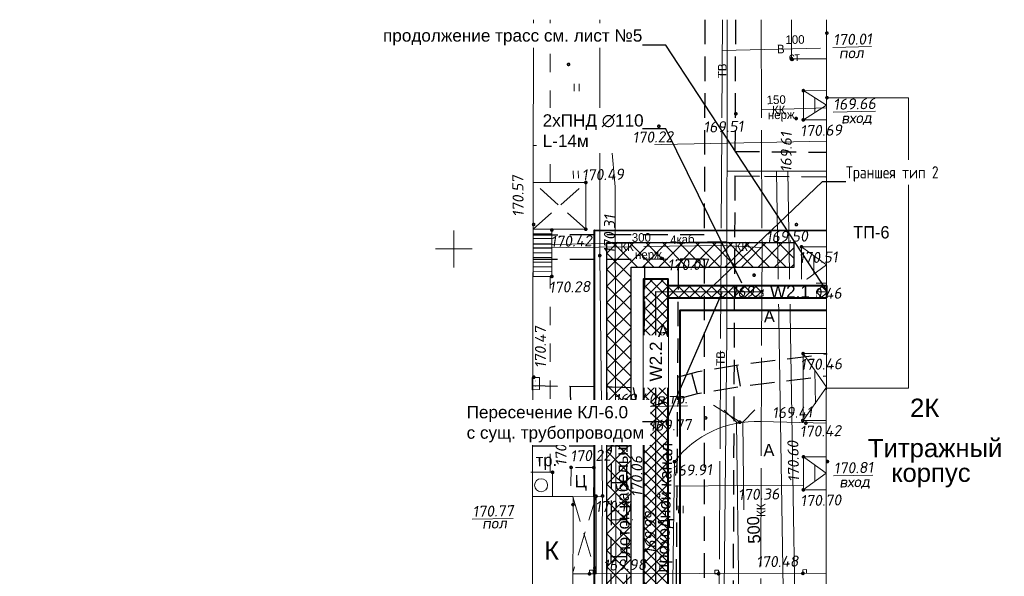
# Model space of a CAD drawing. Header units: millimetres. Extents: x 528565 to 529698, y -48331 to -46821.
# Tile 13 of 53: x 528766 to 528846, y -47232 to -47187. Entities that reach past the tile are written whole.
import ezdxf
from ezdxf import colors
from ezdxf.entities.mleader import LeaderData, LeaderLine
from ezdxf.enums import TextEntityAlignment as Align
from ezdxf.math import Vec2, Vec3

# ---------------------------------------------------------------- set-up
doc = ezdxf.new("R2010")
doc.units = ezdxf.units.MM
for name, pattern in [('DASHED', [19.05, 12.7, -6.35]), ('DASHED2', [9.525, 6.35, -3.175]), ('LU023', [3, 2, -1]), ('LU024', [3, 1.5, -1.5]), ('LU197', [9, 8, -1])]:
    doc.linetypes.add(name, pattern=pattern)
for name, color, linetype, lineweight in [('!ПОС_ограждение', 40, 'DASHED2', 40), ('!ПОС_траншея', 42, 'Continuous', 40), ('02 План', 7, 'Continuous', 25), ('_ПР_КЛ_10', 10, 'ОПС_W2', 30), ('ELEKTROSET_', 6, 'LU1191', 9), ('KANALIZACIA', 1, 'LU197', 13), ('OTMETKI', 7, 'Continuous', 13), ('setka', 5, 'Continuous', 0), ('TEXT', 7, 'Continuous', 13), ('TOPOGRAFIA', 7, 'Continuous', 13), ('WODOPROWOD', 150, 'LU197', 13), ('ZDANIA', 7, 'Continuous', 15), ('электрика', 1, 'Continuous', 40)]:
    doc.layers.add(name, color=color, linetype=linetype, lineweight=lineweight)
doc.layers.add('Проходные каналы', color=7, linetype='Continuous')
doc.styles.add('SIMPLEX', font='arial.ttf')
doc.styles.add('SIMPLEX_K', font='txt')
doc.styles.get("Standard").update_dxf_attribs({"font": 'arial.ttf'})
doc.styles.add('Standard_k', font='simplex.shx', dxfattribs={"oblique": 10})
doc.styles.add('ОПС', font='arial.ttf')
doc.styles.add('СГЕНЕРИР_СТИЛЬ_1', font='times.ttf')
doc.linetypes.add('FENCELINE1', pattern='A,6.35,-2.54,[133,ltypeshp.shx,S=2.54,R=0,X=-2.54,Y=0],-2.54,25.4', length=36.83)
doc.linetypes.add('LU1191', pattern='A,1,-2,0.29,[131,ltypeshp01.shx,S=1.3,R=180,X=0.923,Y=0.65],0.29,[131,ltypeshp01.shx,S=1.3,R=180,X=1.3,Y=0.65],5,[131,ltypeshp01.shx,S=1.3,R=0,X=-1.3,Y=-0.65],0.58,[131,ltypeshp01.shx,S=1.3,R=0,X=-1.3,Y=-0.65],-2,3', length=14.16)
doc.linetypes.add('ОПС_W2', pattern='A,10,-0.5,["W2",ОПС,S=1,R=0,X=0,Y=-0.5],-2.5', length=13)

# ---------------------------------------------------------------- blocks, each defined once
blk = doc.blocks.new('Pk_blok')
at = {"color": 0, "linetype": 'Continuous', "lineweight": 13, "const_width": 0.25}
blk.add_lwpolyline([(-0.175, 0, 1), (0.175, 0, 1)], format="xyb", close=True, dxfattribs=at)
blk = doc.blocks.new('U1402')
for p, q in [((-1, 1.16), (1, 1.16)), ((-1, 0), (-1, 1.16)), ((1, 0), (-1, 0)), ((1, 1.16), (1, 0))]:
    blk.add_line(p, q)
at = {"const_width": 0.055}
for points in [[(-0.47, 0.61, 1), (-0.4, 0.61, 1)], [(0.39, 0.61, 1), (0.46, 0.61, 1)]]:
    blk.add_lwpolyline(points, format="xyb", close=True, dxfattribs=at)
blk = doc.blocks.new('U401t')
at = {"layer": 'TOPOGRAFIA'}
for p, q in [((-0.4, 0), (-0.4, 1.2)), ((0.4, 0), (0.4, 1.2))]:
    blk.add_line(p, q, dxfattribs=at)
blk = doc.blocks.new('Setka_blok')
at = {"color": 0, "linetype": 'Continuous', "lineweight": 0}
for p, q in [((0, -3), (0, 3)), ((-3, 0), (3, 0))]:
    blk.add_line(p, q, dxfattribs=at)
blk = doc.blocks.new('A$C7B8D562C')
at = {"layer": 'ELEKTROSET_', "flags": 128}
for points in [[(65.745, 166.427), (65.698, 140.753), (65.19, 91.475), (64.094, 29.688), (71.889, 29.902)], [(56.719, 156.164), (49.923, 156.179)], [(65.722, 154.083), (73.837, 154.078)], [(68.559, 0.442), (68.36, 25.937), (70.856, 69.126), (70.729, 92.776), (69.746, 154.045)], [(69.508, 0.442), (69.309, 25.972), (71.805, 69.16), (71.678, 92.81), (70.695, 154.08)], [(65.712, 148.344), (49.905, 148.054)], [(65.699, 141.242), (73.829, 141.237)]]:
    blk.add_lwpolyline(points, dxfattribs=at)
blk.add_lwpolyline([(8.017, 7.127), (42.803, 6.855, 0.359703), (57.245, 17.965), (57.288, 28.745), (56.536, 61.276), (56.686, 111.972), (56.584, 152.796), (56.3, 156.155), (73.839, 156.515)], format="xyb", dxfattribs=at)
at = {"layer": 'KANALIZACIA'}
for p, q in [((68.536, 159.087), (73.859, 159.244)), ((49.927, 147.821), (65.204, 147.998))]:
    blk.add_line(p, q, dxfattribs=at)
at = {"layer": 'KANALIZACIA', "flags": 128}
for points in [[(68.507, 166.427), (68.58, 147.857), (65.204, 147.998)], [(68.58, 147.857), (68.404, 104.992), (67.886, 62.784), (67.22, 18.04), (67.324, 0.442)]]:
    blk.add_lwpolyline(points, dxfattribs=at)
at = {"layer": 'OTMETKI'}
blk.add_line((64.606, 134.989), (66.704, 133.662), dxfattribs=at)
at = {"layer": 'TOPOGRAFIA'}
for p, q in [((51.438, 148.956), (49.907, 148.96)), ((51.436, 147.801), (49.905, 147.804)), ((51.437, 148.571), (49.906, 148.575)), ((51.436, 148.186), (49.906, 148.189)), ((51.434, 147.031), (49.903, 147.034)), ((51.435, 147.416), (49.904, 147.419)), ((51.432, 146.26), (49.901, 146.264)), ((51.433, 146.645), (49.902, 146.649)), ((51.431, 145.875), (49.901, 145.878))]:
    blk.add_line(p, q, dxfattribs=at)
at = {"layer": 'TOPOGRAFIA', "linetype": 'Continuous', "ltscale": 2}
for p, q in [((66.506, 133.595), (65.493, 134.582)), ((67.993, 134.615), (67.006, 133.602))]:
    blk.add_line(p, q, dxfattribs=at)
at = {"layer": 'TOPOGRAFIA', "lineweight": 13}
for p, q in [((49.707, 129.525), (51.488, 129.513)), ((51.475, 127.549), (51.488, 129.513)), ((53.139, 127.539), (55.57, 127.523)), ((55.549, 124.323), (55.57, 127.523)), ((55.549, 124.323), (55.539, 115.318))]:
    blk.add_line(p, q, dxfattribs=at)
at = {"layer": 'TOPOGRAFIA', "linetype": 'LU024'}
for points in [[(51.294, 153.153), (51.287, 166.427)], [(51.307, 129.514), (51.298, 145.49)], [(54.837, 127.528), (54.864, 129.894), (52.999, 129.916), (52.972, 127.54)]]:
    blk.add_lwpolyline(points, dxfattribs=at)
at = {"layer": 'TOPOGRAFIA', "lineweight": 13, "flags": 128}
for points in [[(55.57, 127.583), (55.338, 147.19), (55.335, 166.427)], [(61.435, 130.379), (61.249, 116.689), (73.814, 116.681)], [(73.913, 130.393), (73.822, 130.393)], [(71.955, 128.403), (66.917, 128.431), (61.485, 128.379)], [(53.156, 121.227), (73.817, 121.275)]]:
    blk.add_lwpolyline(points, dxfattribs=at)
at = {"layer": 'TOPOGRAFIA'}
for points in [[(70.988, 166.427), (70.986, 163.244), (73.843, 163.242), (73.845, 166.427)], [(53.085, 127.522), (55.035, 127.527), (55.05, 121.231), (53.156, 121.227)]]:
    blk.add_lwpolyline(points, dxfattribs=at)
at = {"layer": 'TOPOGRAFIA', "flags": 128}
for points in [[(73.845, 166.427), (73.807, 106.001), (78.307, 106.005)], [(71.952, 160.64), (73.84, 159.447), (71.95, 158.257)], [(72.896, 160.044), (72.895, 158.852)], [(73.826, 136.368), (80.516, 136.364), (80.531, 160.06), (73.878, 160.064)], [(71.799, 147.901), (73.832, 146.425), (71.797, 144.95)], [(72.816, 147.163), (72.815, 145.688)], [(71.933, 139.192), (73.826, 136.465), (71.93, 133.739)], [(72.88, 137.829), (72.935, 135.103)], [(71.957, 130.776), (73.822, 129.43), (71.948, 128.086)], [(72.889, 130.103), (72.885, 128.758)]]:
    blk.add_lwpolyline(points, dxfattribs=at)
at = {"layer": 'TOPOGRAFIA'}
for points in [[(71.952, 160.64), (73.841, 160.639), (73.84, 158.256), (71.95, 158.257)], [(54.205, 153.146), (49.916, 153.156), (49.908, 149.345), (54.197, 149.336)], [(51.431, 145.49), (49.9, 145.493), (49.908, 149.345), (51.439, 149.342)], [(71.799, 147.901), (73.833, 147.9), (73.831, 144.949), (71.797, 144.95)], [(71.933, 139.192), (73.828, 139.191), (73.824, 133.738), (71.93, 133.739)], [(71.957, 130.776), (73.823, 130.775), (73.821, 128.085), (71.955, 128.086)], [(53.15, 118.227), (49.841, 118.234), (49.861, 127.529), (53.17, 127.522)]]:
    blk.add_lwpolyline(points, close=True, dxfattribs=at)
at = {"layer": 'TOPOGRAFIA', "lineweight": 13, "flags": 128}
blk.add_lwpolyline([(61.435, 130.379, -0.244705), (68.456, 133.66), (73.824, 133.516)], format="xyb", dxfattribs=at)
at = {"layer": 'TOPOGRAFIA', "linetype": 'DASHED', "ltscale": 2}
blk.add_lwpolyline([(67.11, 88.339), (67.61, 88.346), (67.006, 133.602), (66.506, 133.595)], close=True, dxfattribs=at)
at = {"layer": 'TOPOGRAFIA', "lineweight": 13}
for points in [[(54.503, 121.23), (54.803, 121.236), (54.797, 121.536), (54.497, 121.53)], [(64.733, 121.237), (65.033, 121.243), (65.027, 121.543), (64.727, 121.537)], [(71.913, 121.271), (72.213, 121.277), (72.207, 121.577), (71.907, 121.571)]]:
    blk.add_lwpolyline(points, close=True, dxfattribs=at)
blk.add_circle((50.554, 128.455), 0.535, dxfattribs=at)
at = {"layer": 'WODOPROWOD'}
for p, q in [((65.352, 166.427), (64.923, 91.877)), ((65.338, 163.927), (73.841, 164.115))]:
    blk.add_line(p, q, dxfattribs=at)
at = {"layer": 'ZDANIA'}
for p, q in [((53.139, 127.539), (49.861, 127.559)), ((53.139, 127.522), (53.139, 127.539))]:
    blk.add_line(p, q, dxfattribs=at)
blk.add_lwpolyline([(8.017, 70.277), (49.737, 70.298), (49.945, 166.427)], dxfattribs=at)
at = {"layer": 'ZDANIA', "linetype": 'LU023', "flags": 128}
for points in [[(49.908, 149.345), (54.205, 153.146)], [(54.197, 149.336), (49.916, 153.156)], [(55.035, 127.527), (53.157, 121.414)], [(53.17, 127.422), (55.05, 121.231)]]:
    blk.add_lwpolyline(points, dxfattribs=at)
at = {"layer": 'Проходные каналы', "linetype": 'LU023'}
for p, q in [((63.922, 166.427), (63.863, 148.918)), ((66.368, 155.691), (73.838, 155.612)), ((66.36, 153.691), (68.787, 153.654)), ((68.787, 153.654), (73.837, 153.611)), ((49.907, 148.89), (63.863, 148.918)), ((49.903, 146.89), (63.857, 146.918))]:
    blk.add_line(p, q, dxfattribs=at)
at = {"layer": 'Проходные каналы', "linetype": 'LU023', "flags": 128}
for points in [[(66.413, 166.427), (66.368, 155.691)], [(66.36, 153.691), (66.106, 92.718)], [(59.355, 0.442), (59.155, 28.238), (59.04, 45.183), (58.891, 67.426), (58.879, 83.173), (58.891, 97.739), (58.919, 105.614), (58.945, 131.654), (59.029, 146.873)], [(60.809, 0.442), (60.763, 9.204), (60.653, 23.684), (60.517, 41.487), (60.58, 46.838), (60.951, 58.948), (61.2, 70.909), (61.341, 89.209), (61.553, 113.565), (61.718, 138.541), (61.772, 146.857)], [(63.857, 146.918), (63.855, 116.845)], [(49.883, 136.585), (56.34, 136.48), (58.481, 136.422), (63.367, 137.723), (66.886, 138.325), (73.903, 139.18)], [(66.488, 138.257), (66.788, 136.531)], [(49.827, 134.789), (56.284, 134.685), (58.425, 134.627), (63.311, 135.928), (66.831, 136.53), (73.848, 137.384)], [(62.838, 137.605), (63.273, 135.983)], [(52.915, 136.517), (52.948, 134.746)], [(55.896, 136.49), (55.949, 134.693)], [(58.071, 136.436), (58.415, 134.638)], [(49.885, 134.287), (58.948, 134.285)], [(56.404, 23.211), (56.384, 38.925), (56.245, 57.198), (56.238, 90.714), (56.275, 121.457), (56.309, 134.722)], [(57.668, 23.174), (57.647, 38.888), (57.509, 57.161), (57.502, 90.677), (57.538, 121.42), (57.573, 134.685)], [(49.855, 131.674), (58.928, 131.68)], [(56.314, 128.672), (57.557, 128.68)], [(56.283, 125.651), (57.549, 125.659)], [(58.021, 125.662), (58.034, 125.662)], [(56.29, 122.651), (57.542, 122.658)]]:
    blk.add_lwpolyline(points, dxfattribs=at)
at = {"layer": 'OTMETKI', "linetype": 'Continuous'}
for p, xscale, yscale, zscale, rotation in [((73.869, 165.336), 0.50000486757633, 0.50000486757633, 0.50000486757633, 1.173488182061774), ((70.986, 163.244), 0.5000048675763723, 0.5000048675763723, 0.5000048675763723, 250.9950757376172), ((52.794, 162.781), 0.5000048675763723, 0.5000048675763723, 0.5000048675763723, 250.9950757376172), ((71.952, 160.64), 0.5000048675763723, 0.5000048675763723, 0.5000048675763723, 250.9950757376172), ((73.878, 160.064), 0.50000486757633, 0.50000486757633, 0.50000486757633, 1.173488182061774), ((66.442, 158.756), 0.50000486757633, 0.50000486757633, 0.50000486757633, 1.173488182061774), ((71.367, 158.371), 0.50000486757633, 0.50000486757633, 0.50000486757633, 1.173488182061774), ((71.944, 158.257), 0.5000048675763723, 0.5000048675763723, 0.5000048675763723, 250.9950757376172), ((60.16, 157.736), 0.50000486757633, 0.50000486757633, 0.50000486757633, 1.173488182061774), ((54.205, 153.146), 0.5000048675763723, 0.5000048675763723, 0.5000048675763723, 250.9950757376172), ((49.947, 149.723), 0.50000486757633, 0.50000486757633, 0.50000486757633, 1.173488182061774), ((51.431, 149.273), 0.5000048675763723, 0.5000048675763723, 0.5000048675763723, 250.9950757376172), ((54.201, 149.336), 0.5000048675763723, 0.5000048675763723, 0.5000048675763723, 250.9950757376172), ((71.379, 149.716), 0.50000486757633, 0.50000486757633, 0.50000486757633, 1.173488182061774), ((71.799, 147.901), 0.5000048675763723, 0.5000048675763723, 0.5000048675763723, 250.9950757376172), ((55.338, 147.19), 0.50000486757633, 0.50000486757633, 0.50000486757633, 1.173488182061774), ((60.36, 146.965), 0.50000486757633, 0.50000486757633, 0.50000486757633, 1.173488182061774), ((51.431, 145.49), 0.5000048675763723, 0.5000048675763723, 0.5000048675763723, 250.9950757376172), ((67.93, 145.592), 0.50000486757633, 0.50000486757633, 0.50000486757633, 1.173488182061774), ((71.902, 144.95), 0.5000048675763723, 0.5000048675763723, 0.5000048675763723, 250.9950757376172), ((71.933, 139.192), 0.5000048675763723, 0.5000048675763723, 0.5000048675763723, 250.9950757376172), ((49.956, 137.273), 0.50000486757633, 0.50000486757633, 0.50000486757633, 1.173488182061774), ((63.981, 133.948), 0.5000048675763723, 0.5000048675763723, 0.5000048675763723, 250.9950757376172), ((66.756, 133.599), 0.50000486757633, 0.50000486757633, 0.50000486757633, 1.173488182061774), ((71.899, 133.739), 0.5000048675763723, 0.5000048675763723, 0.5000048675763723, 250.9950757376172), ((72.159, 133.53), 0.50000486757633, 0.50000486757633, 0.50000486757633, 1.173488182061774), ((71.957, 130.776), 0.5000048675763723, 0.5000048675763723, 0.5000048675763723, 250.9950757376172), ((61.435, 130.379), 0.50000486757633, 0.50000486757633, 0.50000486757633, 1.173488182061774), ((73.913, 130.393), 0.50000486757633, 0.50000486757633, 0.50000486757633, 1.173488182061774), ((51.488, 129.513), 0.50000486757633, 0.50000486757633, 0.50000486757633, 1.173488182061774), ((52.999, 129.916), 0.5000048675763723, 0.5000048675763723, 0.5000048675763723, 250.9950757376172), ((54.864, 129.894), 0.5000048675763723, 0.5000048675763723, 0.5000048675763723, 250.9950757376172), ((55.035, 127.563), 0.5000048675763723, 0.5000048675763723, 0.5000048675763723, 250.9950757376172), ((55.57, 127.583), 0.50000486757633, 0.50000486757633, 0.50000486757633, 1.173488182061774), ((71.948, 128.086), 0.5000048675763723, 0.5000048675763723, 0.5000048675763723, 250.9950757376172), ((53.156, 126.87), 0.50000486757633, 0.50000486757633, 0.50000486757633, 1.173488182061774), ((60.222, 125.472), 0.50000486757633, 0.50000486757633, 0.50000486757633, 1.173488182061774), ((54.503, 121.23), 0.50000486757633, 0.50000486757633, 0.50000486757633, 1.173488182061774), ((54.939, 121.708), 0.5000048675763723, 0.5000048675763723, 0.5000048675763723, 250.9950757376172), ((65.033, 121.243), 0.50000486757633, 0.50000486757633, 0.50000486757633, 1.173488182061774), ((71.913, 121.271), 0.50000486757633, 0.50000486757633, 0.50000486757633, 1.173488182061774)]:
    blk.add_blockref('Pk_blok', p, dxfattribs=dict(at, xscale=xscale, yscale=yscale, zscale=zscale, rotation=rotation))
at = {"layer": 'setka', "lineweight": -2, "xscale": 0.5, "yscale": 0.5, "zscale": 0.5}
blk.add_blockref('Setka_blok', (43.434, 147.728), dxfattribs=at)
at = {"layer": 'TOPOGRAFIA', "xscale": 0.50000486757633, "yscale": 0.50000486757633, "zscale": 0.50000486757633}
for name, p, rotation in [('U401t', (53.465, 160.592), 1.173488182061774), ('U401t', (53.395, 153.493), 1.173488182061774), ('U1402', (50.413, 136.754), 90.26500327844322), ('U401t', (61.956, 126.18), 1.173488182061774)]:
    blk.add_blockref(name, p, dxfattribs=dict(at, rotation=rotation))
at = {"layer": 'ELEKTROSET_', "linetype": 'Continuous', "lineweight": 13, "style": 'SIMPLEX_K'}
blk.add_text('4каб.', height=0.7, rotation=2.80652, dxfattribs=at).set_placement((61.1, 148.11))
at = {"layer": 'KANALIZACIA', "linetype": 'Continuous', "lineweight": 13, "style": 'SIMPLEX_K'}
for s, rotation, p in [('150', 1.26654, (68.962, 159.534)), ('нерж.', 1.26654, (69.063, 158.306)), ('300', 0.66351, (57.957, 148.31)), ('нерж.', 0.66351, (58.22, 146.915))]:
    blk.add_text(s, height=0.7, rotation=rotation, dxfattribs=at).set_placement(p)
for rotation, p in [(1.26654, (69.936, 159.061)), (0.66351, (57.565, 147.909)), (357.61623, (66.892, 147.927)), (89.76485, (68.492, 126.425))]:
    blk.add_text('КК', height=0.7, rotation=rotation, dxfattribs=at).set_placement(p, align=Align.MIDDLE)
at = {"layer": 'OTMETKI', "style": 'Standard_k', "oblique": 10}
for s, height, rotation, p in [('%%u170.01', 0.9, 1.17349, (74.371, 165.247)), ('пол', 0.9, 1.17349, (74.83, 164.159)), ('%%u169.66', 0.9, 1.17349, (74.38, 159.975)), ('вход', 0.9, 1.17349, (75.015, 158.856)), ('169.51', 0.9, 1.17349, (63.781, 158.12)), ('169.61', 0.9, 89.55867, (70.086, 153.995)), ('170.69', 0.9, 1.17349, (71.686, 157.817)), ('170.22', 0.9, 1.17349, (57.999, 157.274)), ('170.49', 0.9, 1.17349, (53.863, 154.213)), ('170.57', 0.9, 90.82172, (48.249, 150.332)), ('170.31', 0.9, 89.6241, (55.676, 147.335)), ('170.42', 0.9, 1.17349, (51.304, 148.788)), ('169.50', 0.9, 1.17349, (68.877, 149.163)), ('170.51', 0.9, 1.17349, (71.542, 147.461)), ('170.07', 0.9, 1.17349, (60.862, 146.875)), ('170.28', 0.9, 1.17349, (51.173, 145.05)), ('169.39', 0.9, 1.17349, (66.087, 144.69)), ('170.46', 0.9, 1.17349, (71.645, 144.51)), ('170.47', 0.9, 90.09846, (50.052, 137.997)), ('170.46', 0.9, 1.17349, (71.676, 138.752)), ('%%u169.40в.тр.', 0.90001, 1.17349, (56.515, 135.905)), ('169.41', 0.9, 1.17349, (69.385, 134.816)), ('170.29', 0.9, 90.32611, (51.735, 130.018)), ('169.77', 0.9, 1.17349, (59.376, 133.786)), ('170.42', 0.9, 1.17349, (71.642, 133.299)), ('170.60', 0.9, 91.39129, (70.72, 128.71)), ('170.22', 0.9, 1.17349, (52.926, 131.299)), ('170.06', 0.9, 89.94844, (57.921, 127.49)), ('169.91', 0.9, 1.17349, (61.213, 130.117)), ('%%u170.81', 0.9, 1.17349, (74.415, 130.303)), ('вход', 0.9, 1.17349, (74.859, 129.169)), ('170.36', 0.9, 1.17349, (66.609, 128.14)), ('170.70', 0.9, 1.17349, (71.691, 127.646)), ('170.11', 0.9, 1.17349, (54.951, 127.163)), ('%%u170.77', 0.9, 1.17349, (44.941, 126.769)), ('169.99', 0.9, 90.29806, (59.032, 122.823)), ('пол', 0.9, 1.17349, (45.723, 125.803)), ('169.98', 0.9, 1.17349, (55.618, 122.384)), ('170.48', 0.9, 1.17349, (68.084, 122.653))]:
    blk.add_text(s, height=height, rotation=rotation, dxfattribs=at).set_placement(p, align=Align.TOP_LEFT)
at = {"layer": 'TEXT', "style": 'SIMPLEX_K'}
for s, height, rotation, p in [('А', 1, 1.17349, (68.736, 141.743)), ('А', 1, 1.17349, (60.077, 140.536)), ('А', 1, 1.17349, (52.651, 133.733)), ('проходной канал', 1.00001, 88.2101, (60.944, 121.328)), ('А', 1, 1.17349, (68.699, 130.819)), ('тр.', 1, 1.17349, (50.13, 129.992)), ('Ц', 1, 1.17349, (53.301, 128.283)), ('500', 1, 93.17763, (68.456, 123.73))]:
    blk.add_text(s, height=height, rotation=rotation, dxfattribs=at).set_placement(p)
at = {"layer": 'WODOPROWOD', "linetype": 'Continuous', "lineweight": 13, "style": 'SIMPLEX_K'}
for s, p in [('100', (70.497, 164.437)), ('ст', (70.775, 163.046))]:
    blk.add_text(s, height=0.7, rotation=1.26654, dxfattribs=at).set_placement(p)
for s, rotation, p in [('В', 1.26654, (70.11, 164.033)), ('ТВ', 89.67008, (65.328, 162.258)), ('ТВ', 89.67008, (65.193, 138.798))]:
    blk.add_text(s, height=0.7, rotation=rotation, dxfattribs=at).set_placement(p, align=Align.MIDDLE)
at = {"layer": 'ZDANIA', "lineweight": 13}
for s, height, rotation, style, p in [('ТП-6', 1, 359.91419, 'SIMPLEX_K', (77.499, 149.091)), ('Титражный', 1.5, 0.05327, 'SIMPLEX', (82.7, 131.497)), ('корпус', 1.5, 0.05327, 'SIMPLEX', (82.357, 129.482))]:
    blk.add_text(s, height=height, rotation=rotation, dxfattribs=dict(at, style=style)).set_placement(p, align=Align.MIDDLE_CENTER)
at = {"layer": 'ZDANIA', "lineweight": 13, "style": 'SIMPLEX'}
for s, rotation, p in [('2К', 0.05327, (81.849, 134.782)), ('К', 359.63498, (51.411, 123.136))]:
    blk.add_text(s, height=1.5, rotation=rotation, dxfattribs=at).set_placement(p, align=Align.MIDDLE)
at = {"layer": 'Проходные каналы', "style": 'SIMPLEX_K'}
blk.add_text('лоток кабельный', height=1.00001, rotation=91.23505, dxfattribs=at).set_placement((57.809, 122.729))
blk = doc.blocks.new('_None')

msp = doc.modelspace()

# ---------------------------------------------------------------- hatches: boundary and pattern name
at = {"layer": '!ПОС_траншея', "lineweight": 0}
h = msp.add_hatch(dxfattribs=at)
h.set_pattern_fill('ANSI37', color=256, scale=0.2)
edge = h.paths.add_edge_path()
edge.add_line((528807.572, -47331.703), (528818.581, -47331.703))
edge.add_line((528818.581, -47331.703), (528818.581, -47207.728))
edge.add_line((528818.581, -47207.728), (528816.581, -47207.727))
edge.add_line((528816.581, -47207.727), (528816.581, -47329.703))
edge.add_line((528816.581, -47329.703), (528807.572, -47329.703))
edge.add_line((528807.572, -47331.703), (528807.573, -47329.703))
at = {"layer": '!ПОС_траншея', "lineweight": 0, "true_color": 0xcd2027}
h = msp.add_hatch(dxfattribs=at)
h.set_pattern_fill('ANSI37', color=242, scale=0.2)
edge = h.paths.add_edge_path()
edge.add_line((528818.581, -47209.23), (528818.581, -47208.226))
edge.add_line((528818.581, -47208.226), (528831.5, -47208.226))
edge.add_line((528818.581, -47209.23), (528831.499, -47209.246))
edge.add_line((528831.5, -47208.226), (528831.499, -47209.246))
edge = h.paths.add_edge_path()
edge.add_line((528775.247, -47323.039), (528776.247, -47323.039))
edge.add_line((528775.247, -47323.028), (528775.247, -47324.388))
edge.add_line((528775.247, -47324.388), (528797.271, -47331.787))
edge.add_line((528797.271, -47331.787), (528797.271, -47330.732))
edge.add_line((528797.271, -47330.732), (528776.247, -47323.669))
edge.add_line((528776.247, -47323.669), (528776.247, -47323.028))
h.paths.add_polyline_path([(528807.255, -47339.538), (528808.191, -47339.187), (528815.908, -47359.759), (528814.971, -47360.11)])
h = msp.add_hatch()
h.set_pattern_fill('ANSI37', color=6, scale=0.3)
h.set_pattern_definition([(45, (-0.0129, 0.0273), (-0.673519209, 0.673519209), []), (135, (-0.0129, 0.0273), (-0.673519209, -0.673519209), [])])
h.paths.add_polyline_path([(528808.506, -47328.675), (528808.506, -47326.675), (528813.568, -47326.675), (528813.568, -47204.698), (528828.867, -47204.707), (528828.866, -47206.707), (528815.568, -47206.699), (528815.568, -47328.675)])

# ---------------------------------------------------------------- linework, layer by layer
at = {"layer": '!ПОС_ограждение', "linetype": 'FENCELINE1', "ltscale": 0.1, "flags": 128}
for points in [[(528812.581, -47310.139), (528812.581, -47203.725), (528831.5, -47203.735)], [(528815.765, -47332.703), (528819.581, -47332.703), (528819.581, -47210.231), (528831.498, -47210.246)]]:
    msp.add_lwpolyline(points, dxfattribs=at)
at = {"layer": '!ПОС_траншея'}
msp.add_lwpolyline([(528807.572, -47331.703), (528818.581, -47331.703), (528818.581, -47207.728), (528816.581, -47207.727), (528816.581, -47329.703), (528807.572, -47329.703)], dxfattribs=at)
at = {"color": 6, "lineweight": 30}
for points in [[(528808.519, -47326.703), (528813.581, -47326.703), (528813.581, -47204.725), (528828.88, -47204.735)], [(528808.519, -47328.703), (528815.581, -47328.703), (528815.581, -47206.726), (528828.879, -47206.735)]]:
    msp.add_lwpolyline(points, dxfattribs=at)
at = {"layer": '_ПР_КЛ_10', "linetype": 'ByBlock'}
msp.add_lwpolyline([(528807.572, -47330.703), (528817.581, -47330.703), (528817.581, -47208.728), (528831.5, -47208.736)], dxfattribs=at)

# ---------------------------------------------------------------- block references
at = {"layer": '02 План'}
msp.add_blockref('A$C7B8D562C', (528757.669, -47352.981), dxfattribs=at)

# ---------------------------------------------------------------- next in the draw order: texts
at = {"lineweight": 0, "insert": (528828.522, -47208.734), "char_height": 1, "attachment_point": 5, "bg_fill": 3, "box_fill_scale": 1.5, "bg_fill_color": 256, "bg_fill_transparency": 0}
msp.add_mtext('{\\C1;W2.1}', dxfattribs=at)
at = {"lineweight": 0, "insert": (528817.581, -47214.431), "char_height": 1, "attachment_point": 5, "rotation": 90, "bg_fill": 3, "box_fill_scale": 1.5, "bg_fill_color": 256, "bg_fill_transparency": 0}
msp.add_mtext('{\\C1;W2.2}', dxfattribs=at)

# ---------------------------------------------------------------- next in the draw order: leaders
at = {"layer": 'электрика', "color": 7, "lineweight": 0, "ltscale": 10}
ml = msp.add_multileader_mtext('Standard', dxfattribs=at)
ml.set_content('\\A1;{\\fArial|b0|i0|c204|p34;2хПНД ∅110 \\PL-14м}', color=7, style='СГЕНЕРИР_СТИЛЬ_1')
ml.set_leader_properties()
ml.set_arrow_properties(name='NONE')
ml.build(insert=Vec2(0, 0))
ml.multileader.update_dxf_attribs({"text_left_attachment_type": 6, "text_right_attachment_type": 6, "arrow_head_size": 1})
ctx = ml.context
ctx.base_point, ctx.char_height, ctx.arrow_head_size, ctx.landing_gap_size, ctx.plane_origin = Vec3(528808.341, -47195.468, 1.713), 1, 1, 0.01, Vec3(528798.844, -47200.666, 1.713)
ctx.left_attachment, ctx.right_attachment = 6, 6
notes = []
notes.append((ctx, [(1, (1, 1, 0), (528818.394, -47195.468, 1.713), (-1, 0), 1.9, [(0, [(528824.604, -47208.032, 1.713)], 0, [])])]))
ctx.mtext.insert, ctx.mtext.width, ctx.mtext.defined_height, ctx.mtext.flow_direction = Vec3(528808.351, -47194.268, 1.713), 1.600497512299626e-12, 3.354, 5
ctx.mtext.has_bg_fill, ctx.mtext.bg_color, ctx.mtext.bg_scale_factor, ctx.mtext.bg_transparency, ctx.mtext.use_window_bg_color = 1, -1027028792, 1.5, 0, 1
for ctx, leaders in notes:
    for number, flags, end, landing, length, lines in leaders:
        leader = LeaderData()
        leader.index, (leader.has_last_leader_line, leader.has_dogleg_vector, leader.attachment_direction) = number, flags
        leader.last_leader_point, leader.dogleg_vector, leader.dogleg_length = Vec3(end), Vec3(landing), length
        for number, points, colour, breaks in lines:
            line = LeaderLine()
            line.index, line.vertices, line.color, line.breaks = number, Vec3.list(points), colors.encode_raw_color(colour), breaks
            leader.lines.append(line)
        ctx.leaders.append(leader)

# ---------------------------------------------------------------- next in the draw order: leaders
ml = msp.add_multileader_mtext('Standard', dxfattribs=at)
ml.set_content('\\A1;{\\fArial|b0|i0|c204|p34;Пересечение КЛ-6.0\\Pс сущ. трубопроводом}', color=7, style='СГЕНЕРИР_СТИЛЬ_1')
ml.set_leader_properties()
ml.set_arrow_properties(name='NONE')
ml.build(insert=Vec2(0, 0))
ml.multileader.update_dxf_attribs({"text_left_attachment_type": 6, "text_right_attachment_type": 6, "arrow_head_size": 1})
ctx = ml.context
ctx.base_point, ctx.char_height, ctx.arrow_head_size, ctx.landing_gap_size, ctx.plane_origin = Vec3(528802.14, -47219.356, 1.713), 1, 1, 0.01, Vec3(528798.844, -47227.743, 1.713)
ctx.left_attachment, ctx.right_attachment = 6, 6
notes = []
notes.append((ctx, [(1, (1, 1, 0), (528818.394, -47219.356, 1.713), (-1, 0), 1.9, [(0, [(528822.955, -47208.84, 1.713)], 0, [])])]))
ctx.mtext.insert, ctx.mtext.width, ctx.mtext.defined_height, ctx.mtext.flow_direction = Vec3(528802.15, -47218.062, 1.713), 1.600497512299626e-12, 3.354, 5
ctx.mtext.has_bg_fill, ctx.mtext.bg_color, ctx.mtext.bg_scale_factor, ctx.mtext.bg_transparency, ctx.mtext.use_window_bg_color = 1, -1027028792, 1.5, 0, 1
for ctx, leaders in notes:
    for number, flags, end, landing, length, lines in leaders:
        leader = LeaderData()
        leader.index, (leader.has_last_leader_line, leader.has_dogleg_vector, leader.attachment_direction) = number, flags
        leader.last_leader_point, leader.dogleg_vector, leader.dogleg_length = Vec3(end), Vec3(landing), length
        for number, points, colour, breaks in lines:
            line = LeaderLine()
            line.index, line.vertices, line.color, line.breaks = number, Vec3.list(points), colors.encode_raw_color(colour), breaks
            leader.lines.append(line)
        ctx.leaders.append(leader)

# ---------------------------------------------------------------- next in the draw order: linework, layer by layer
at = {"layer": '!ПОС_траншея', "color": 32}
msp.add_line((528818.581, -47209.23), (528831.499, -47209.246), dxfattribs=at)

# ---------------------------------------------------------------- next in the draw order: leaders
at = {"layer": 'электрика', "color": 7, "lineweight": 0, "ltscale": 10}
ml = msp.add_multileader_mtext('Standard', dxfattribs=at)
ml.set_content('\\A1;{\\fArial|b0|i0|c204|p34;продолжение трасс см. лист №5}', color=7, style='СГЕНЕРИР_СТИЛЬ_1')
ml.set_leader_properties()
ml.set_arrow_properties(name='NONE')
ml.build(insert=Vec2(0, 0))
ml.multileader.update_dxf_attribs({"text_left_attachment_type": 6, "text_right_attachment_type": 6, "arrow_head_size": 1.5})
ctx = ml.context
ctx.base_point, ctx.char_height, ctx.arrow_head_size, ctx.landing_gap_size, ctx.plane_origin = Vec3(528795.465, -47188.618), 1, 1.5, 0.01, Vec3(528814.917, -47222.758)
ctx.left_attachment, ctx.right_attachment, ctx.text_align_type = 6, 6, 2
notes = []
notes.append((ctx, [(1, (1, 1, 0), (528818.394, -47188.618), (-1, 0), 1.9, [(0, [(528831.581, -47208.736)], 0, [])])]))
ctx.mtext.insert, ctx.mtext.width, ctx.mtext.defined_height, ctx.mtext.alignment, ctx.mtext.flow_direction = Vec3(528816.484, -47187.34), 1.600497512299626e-12, 3.354, 3, 5
ctx.mtext.has_bg_fill, ctx.mtext.bg_color, ctx.mtext.bg_scale_factor, ctx.mtext.bg_transparency, ctx.mtext.use_window_bg_color = 1, -1027028792, 1.5, 0, 1
for ctx, leaders in notes:
    for number, flags, end, landing, length, lines in leaders:
        leader = LeaderData()
        leader.index, (leader.has_last_leader_line, leader.has_dogleg_vector, leader.attachment_direction) = number, flags
        leader.last_leader_point, leader.dogleg_vector, leader.dogleg_length = Vec3(end), Vec3(landing), length
        for number, points, colour, breaks in lines:
            line = LeaderLine()
            line.index, line.vertices, line.color, line.breaks = number, Vec3.list(points), colors.encode_raw_color(colour), breaks
            leader.lines.append(line)
        ctx.leaders.append(leader)

# ---------------------------------------------------------------- next in the draw order: linework, layer by layer
at = {"layer": '!ПОС_траншея', "color": 32}
for p, q in [((528818.581, -47208.226), (528831.5, -47208.226)), ((528818.581, -47209.23), (528818.581, -47208.226)), ((528831.5, -47208.226), (528831.499, -47209.246))]:
    msp.add_line(p, q, dxfattribs=at)
at = {"color": 6, "lineweight": 30}
msp.add_line((528828.879, -47206.735), (528828.88, -47204.735), dxfattribs=at)

# ---------------------------------------------------------------- next in the draw order: leaders
at = {"layer": '!ПОС_траншея', "color": 32, "lineweight": 0}
ml = msp.add_multileader_mtext('Standard', dxfattribs=at)
ml.set_content('\\A1;{\\Fcs_gost2304|c204;Траншея тип \\Fcs_gost2304|c0;2}', color=32, style='СГЕНЕРИР_СТИЛЬ_1')
ml.set_leader_properties()
ml.set_arrow_properties(name='NONE')
ml.build(insert=Vec2(0, 0))
ml.multileader.update_dxf_attribs({"text_left_attachment_type": 6, "text_right_attachment_type": 6, "arrow_head_size": 1})
ctx = ml.context
ctx.base_point, ctx.char_height, ctx.arrow_head_size, ctx.landing_gap_size, ctx.plane_origin = Vec3(528833.076, -47199.753, 1.713), 1, 1, 0.01, Vec3(528820.342, -47206.714, 1.713)
ctx.left_attachment, ctx.right_attachment = 6, 6
notes = []
notes.append((ctx, [(0, (1, 1, 0), (528831.176, -47199.753, 1.713), (1, 0), 1.9, [(0, [(528822.279, -47208.226, 1.713)], 0, [])])]))
ctx.mtext.insert, ctx.mtext.width, ctx.mtext.defined_height, ctx.mtext.flow_direction = Vec3(528833.086, -47198.503, 1.713), 1.600497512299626e-12, 3.354, 5
ctx.mtext.has_bg_fill, ctx.mtext.bg_color, ctx.mtext.bg_scale_factor, ctx.mtext.bg_transparency, ctx.mtext.use_window_bg_color = 1, -1027028792, 1.5, 0, 1
for ctx, leaders in notes:
    for number, flags, end, landing, length, lines in leaders:
        leader = LeaderData()
        leader.index, (leader.has_last_leader_line, leader.has_dogleg_vector, leader.attachment_direction) = number, flags
        leader.last_leader_point, leader.dogleg_vector, leader.dogleg_length = Vec3(end), Vec3(landing), length
        for number, points, colour, breaks in lines:
            line = LeaderLine()
            line.index, line.vertices, line.color, line.breaks = number, Vec3.list(points), colors.encode_raw_color(colour), breaks
            leader.lines.append(line)
        ctx.leaders.append(leader)

doc.saveas('drawing.dxf')
